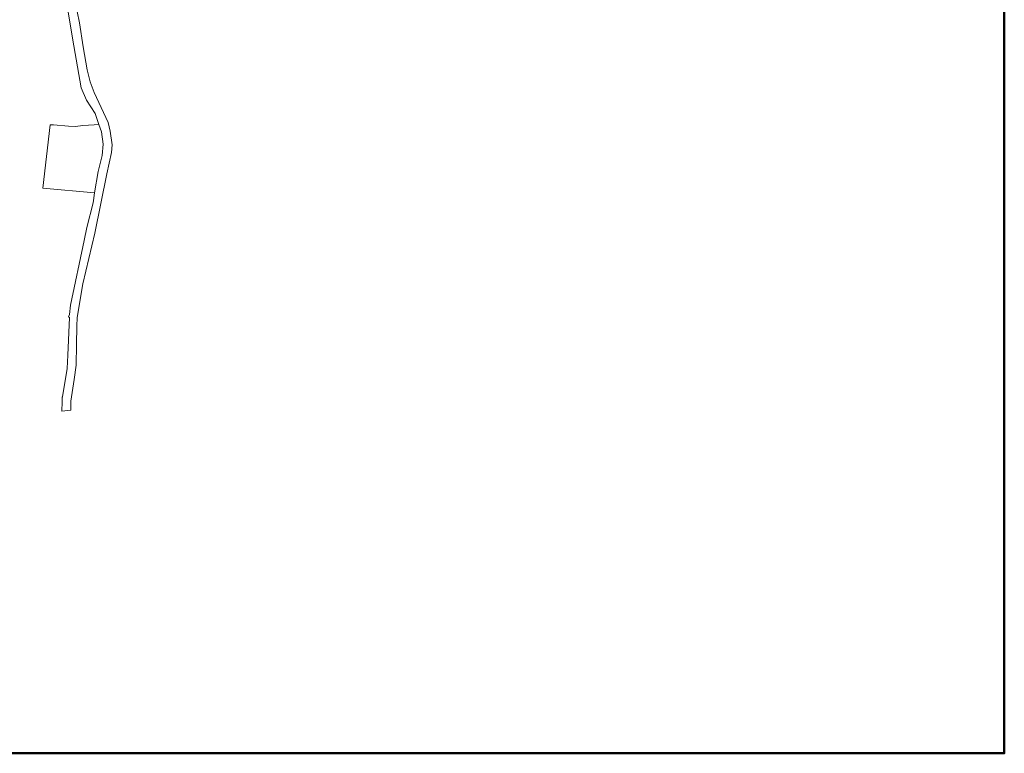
# Model space of a CAD drawing. Header units: metres. Extents: x 98339 to 107237, y 400267 to 408717.
# Tile 6 of 9: x 104229 to 105883, y 400267 to 401500. Entities that reach past the tile are written whole.
import ezdxf

# ---------------------------------------------------------------- set-up
doc = ezdxf.new("R2010")
doc.units = ezdxf.units.M
doc.layers.add('BEL_NAB_10_NNBO_V', color=7, linetype='Continuous', lineweight=0)
doc.layers.add('N-WE-IE-TERREINAFSCHEIDING_KUNSTMATIG_RASTERHEKWERK-GD', color=20, linetype='IE-TERREINAFSCHEIDING-KUNSTMATIG-OPEN', lineweight=50)
doc.linetypes.add('IE-TERREINAFSCHEIDING-KUNSTMATIG-OPEN', pattern='A,7,-1.5,[67,NLCS.shx,S=0.75,R=0,X=0,Y=0],-1.5', length=10)

msp = doc.modelspace()

# ---------------------------------------------------------------- linework, layer by layer
at = {"layer": 'BEL_NAB_10_NNBO_V'}
msp.add_lwpolyline([(104321.6, 401533.3), (104329.2, 401495.2), (104335.6, 401454.8), (104342.4, 401416.1), (104347.5, 401396.1), (104353.9, 401378), (104369.8, 401344.4), (104377.2, 401327.4), (104381.1, 401313), (104384.4, 401290.2), (104383, 401277), (104375, 401241.4), (104355, 401141.6), (104334.8, 401056.4), (104325.6, 400999.8), (104324.6, 400985.4), (104324.2, 400954.4), (104323.7, 400919.4), (104320.1, 400895.7), (104314.8, 400858.8), (104315, 400843.8), (104315, 400843.8), (104299.9, 400842.2), (104299.9, 400842.8), (104300, 400857.2), (104300.1, 400865.3), (104300.2, 400866), (104300.5, 400866.2), (104308.8, 400914), (104309.5, 400936.4), (104312.4, 400999.8), (104310.8, 401000.9), (104312.7, 401004.6), (104314.2, 401020.2), (104337.1, 401129.1), (104341.8, 401151.1), (104352.3, 401192.7), (104352.8, 401196.3), (104354.7, 401209.3), (104360.6, 401245.1), (104367.2, 401272.1), (104368.9, 401291.4), (104366.1, 401311.7), (104361.9, 401324.2), (104355.6, 401342.6), (104341.3, 401365.2), (104331.9, 401385.6), (104319.9, 401456.6), (104300.5, 401570.9)], dxfattribs=at)
msp.add_lwpolyline([(104361.9, 401324.2), (104366.1, 401311.7), (104368.9, 401291.4), (104367.2, 401272.1), (104360.6, 401245.1), (104354.7, 401209.3), (104267.9, 401217), (104280, 401323.6), (104285.6, 401323.6), (104310.6, 401321.4), (104322.5, 401320.9), (104335, 401322.5), (104353.8, 401323.7), (104361.9, 401324.2)], close=True, dxfattribs=at)
at = {"layer": 'N-WE-IE-TERREINAFSCHEIDING_KUNSTMATIG_RASTERHEKWERK-GD'}
msp.add_lwpolyline([(98338.8, 408716.6), (105883, 408716.6), (105883, 400267), (98338.8, 400267)], close=True, dxfattribs=at)

doc.saveas('drawing.dxf')
